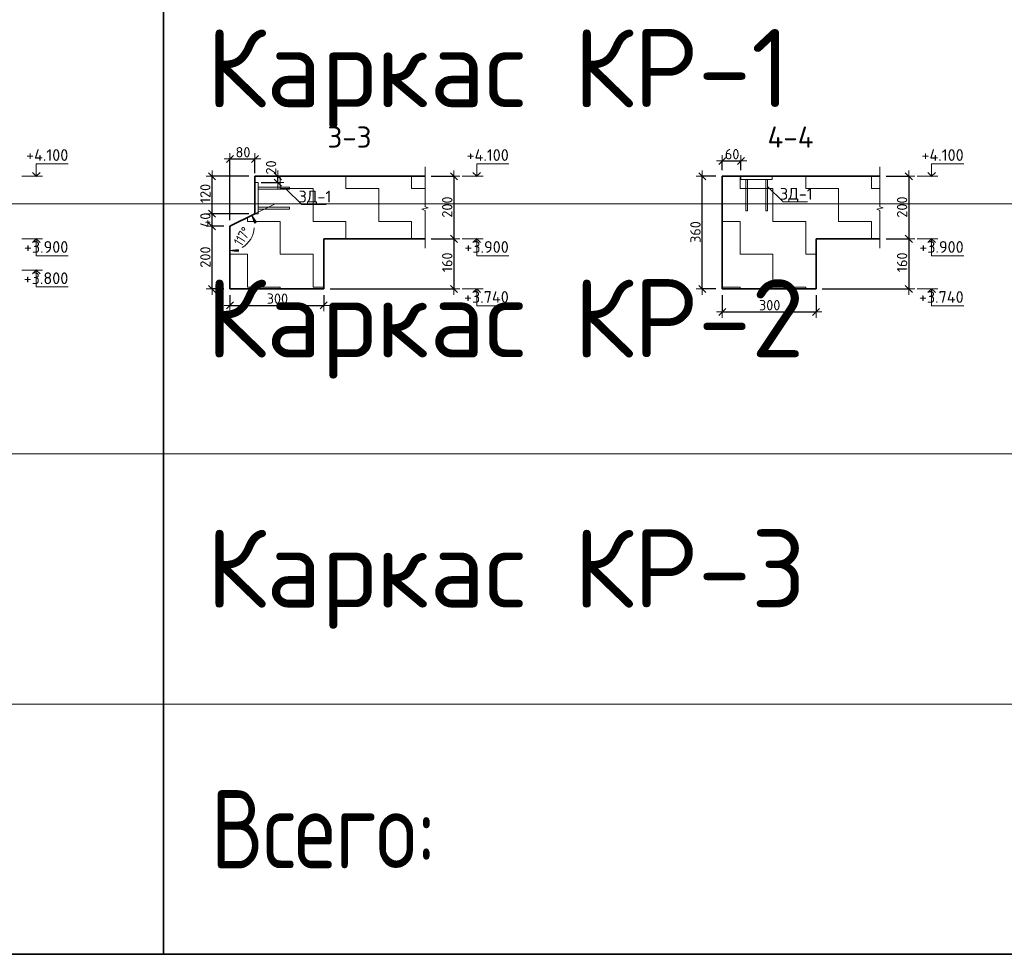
# Model space of a CAD drawing. Header units: metres. Extents: x -38 to 86, y -15 to 21.
# Tile 100 of 103: x 73.93 to 77.07, y 10.57 to 13.56. Entities that reach past the tile are written whole.
import ezdxf

# ---------------------------------------------------------------- set-up
doc = ezdxf.new("R2010")
doc.units = ezdxf.units.M
doc.header["$PDMODE"] = 65
for name, color, linetype, lineweight in [('XR$4$Перекрытие_ Сборный элемент', 7, 'Continuous', 35), ('XR$4$Размерная линия_ общее', 7, 'Continuous', 13), ('XR$4$Текст_ общее_1', 7, 'Continuous', 13)]:
    doc.layers.add(name, color=color, linetype=linetype, lineweight=lineweight)
doc.styles.add('ISOCPEUR', font='txt')
doc.dimstyles.new('DIMSTYLE_11', dxfattribs={"dimtxt": 0.033, "dimasz": 0.0375, "dimexe": 0, "dimexo": 0, "dimgap": 0.0165, "dimtad": 2, "dimdec": 0, "dimlfac": 1000, "dimrnd": 1, "dimzin": 12, "dimdsep": 46, "dimtxsty": 'ISOCPEUR', "dimblk1": 'ALL_ML_STRICH', "dimblk2": 'ALL_ML_STRICH', "dimsah": 1, "dimcen": 0, "dimclrd": 7, "dimclre": 256, "dimclrt": 7, "dimadec": 0, "dimazin": 0, "dimtfac": 1, "dimtdec": 0, "dimtix": 1, "dimtmove": 2, "dimatfit": 3, "dimfxl": 0, "dimtvp": 1.2, "dimtzin": 0, "dimlwd": 0, "dimlwe": -3, "dimarcsym": 0})
doc.dimstyles.new('DIMSTYLE_28', dxfattribs={"dimtxt": 0.033, "dimasz": 0.0375, "dimexe": 0, "dimexo": 0, "dimgap": 0.0165, "dimtad": 2, "dimdec": 0, "dimlfac": 1000, "dimrnd": 5, "dimzin": 12, "dimdsep": 46, "dimtxsty": 'ISOCPEUR', "dimblk1": 'ALL_ML_STRICH', "dimblk2": 'ALL_ML_STRICH', "dimsah": 1, "dimcen": 0, "dimclrd": 7, "dimclre": 256, "dimclrt": 7, "dimadec": 0, "dimazin": 0, "dimtfac": 1, "dimtdec": 0, "dimtix": 1, "dimtmove": 2, "dimatfit": 3, "dimfxl": 0, "dimtzin": 0, "dimlwd": 0, "dimlwe": -3, "dimarcsym": 0})
doc.dimstyles.new('DIMSTYLE_29', dxfattribs={"dimtxt": 0.033, "dimasz": 0.0375, "dimexe": 0, "dimexo": 0, "dimgap": 0.0165, "dimtad": 2, "dimdec": 0, "dimlfac": 1000, "dimrnd": 5, "dimzin": 12, "dimdsep": 46, "dimtxsty": 'ISOCPEUR', "dimblk1": 'ALL_ML_STRICH', "dimblk2": 'ALL_ML_STRICH', "dimsah": 1, "dimcen": 0, "dimclrd": 7, "dimclre": 256, "dimclrt": 7, "dimadec": 0, "dimazin": 0, "dimtfac": 1, "dimtdec": 0, "dimtix": 1, "dimtmove": 2, "dimatfit": 3, "dimfxl": 0, "dimtvp": 1.2, "dimtzin": 0, "dimlwd": 0, "dimlwe": -3, "dimarcsym": 0})
doc.dimstyles.new('DIMSTYLE_30', dxfattribs={"dimtxt": 0.033, "dimasz": 0.0375, "dimexe": 0, "dimexo": 0, "dimgap": 0.0165, "dimtad": 2, "dimdec": 0, "dimlfac": 1000, "dimrnd": 5, "dimzin": 12, "dimdsep": 46, "dimtxsty": 'ISOCPEUR', "dimblk1": 'ALL_ML_STRICH', "dimblk2": 'ALL_ML_STRICH', "dimsah": 1, "dimcen": 0, "dimclrd": 7, "dimclre": 256, "dimclrt": 7, "dimadec": 0, "dimazin": 0, "dimtfac": 1, "dimtdec": 0, "dimtix": 1, "dimtmove": 2, "dimatfit": 3, "dimfxl": 0, "dimtzin": 0, "dimlwd": 0, "dimlwe": -3, "dimarcsym": 0})
doc.dimstyles.new('DIMSTYLE_8', dxfattribs={"dimtxt": 0.033, "dimasz": 0.0375, "dimexe": 0, "dimexo": 0, "dimgap": 0.0165, "dimtad": 2, "dimdec": 0, "dimlfac": 1000, "dimrnd": 1, "dimzin": 12, "dimdsep": 46, "dimtxsty": 'ISOCPEUR', "dimblk1": 'ALL_ML_STRICH', "dimblk2": 'ALL_ML_STRICH', "dimsah": 1, "dimcen": 0, "dimclrd": 7, "dimclre": 256, "dimclrt": 7, "dimadec": 0, "dimazin": 0, "dimtfac": 1, "dimtdec": 0, "dimtix": 1, "dimtmove": 2, "dimatfit": 3, "dimfxl": 0, "dimtzin": 0, "dimlwd": 0, "dimlwe": -3, "dimarcsym": 0})
pattern_1 = [(0, (0.21, 0.21), (0.105, 0.105), [0.105, -0.105]), (90, (0.21, 0.21), (-0.105, 0.105), [0.105, -0.105])]

# ---------------------------------------------------------------- blocks, each defined once
blk = doc.blocks.new('СЛОЖНЫЙ_ОБЪЕКТ_3')
at = {"color": 7, "linetype": 'Continuous', "lineweight": 13, "transparency": 33554687}
blk.add_line((74.0002, 13.0595), (73.9336, 13.0595), dxfattribs=at)
blk.add_lwpolyline([(73.9802, 13.0595), (73.9802, 13.0995), (74.0826, 13.0995)], dxfattribs=at)
at = {"color": 7, "linetype": 'Continuous', "lineweight": 35, "transparency": 33554687}
blk.add_lwpolyline([(73.9681, 13.0716), (73.9802, 13.0595), (73.9923, 13.0716)], dxfattribs=at)
blk = doc.blocks.new('СЛОЖНЫЙ_ОБЪЕКТ_4')
at = {"color": 7, "linetype": 'Continuous', "lineweight": 13, "transparency": 33554687}
blk.add_line((74.0002, 12.8595), (73.9336, 12.8595), dxfattribs=at)
at = {"color": 7, "linetype": 'Continuous', "lineweight": 35, "transparency": 33554687}
blk.add_lwpolyline([(73.9681, 12.8474), (73.9802, 12.8595), (73.9923, 12.8474)], dxfattribs=at)
at = {"color": 7, "linetype": 'Continuous', "lineweight": 13, "transparency": 33554687}
blk.add_lwpolyline([(73.9802, 12.8595), (73.9802, 12.8055), (74.0826, 12.8055)], dxfattribs=at)
blk = doc.blocks.new('СЛОЖНЫЙ_ОБЪЕКТ_5')
at = {"color": 7, "linetype": 'Continuous', "lineweight": 13, "transparency": 33554687}
blk.add_line((74.0002, 12.7595), (73.9336, 12.7595), dxfattribs=at)
at = {"color": 7, "linetype": 'Continuous', "lineweight": 35, "transparency": 33554687}
blk.add_lwpolyline([(73.9681, 12.7474), (73.9802, 12.7595), (73.9923, 12.7474)], dxfattribs=at)
at = {"color": 7, "linetype": 'Continuous', "lineweight": 13, "transparency": 33554687}
blk.add_lwpolyline([(73.9802, 12.7595), (73.9802, 12.7055), (74.0826, 12.7055)], dxfattribs=at)
blk = doc.blocks.new('ЭЛЕМЕНТ_УЗОРА_4')
at = {"color": 7, "linetype": 'Continuous', "lineweight": 13, "transparency": 33554687}
blk.add_line((75.223, 12.8295), (75.223, 12.8295), dxfattribs=at)
blk.add_lwpolyline([(75.223, 13.0895), (75.223, 12.9623), (75.233, 12.9587), (75.213, 12.9538), (75.223, 12.9496), (75.223, 12.8295)], dxfattribs=at)
blk = doc.blocks.new('ЭЛЕМЕНТ_УЗОРА_5')
at = {"color": 7, "linetype": 'Continuous', "lineweight": 13, "transparency": 33554687}
blk.add_line((76.6772, 12.8295), (76.6772, 12.8295), dxfattribs=at)
blk.add_lwpolyline([(76.6772, 13.0895), (76.6772, 12.9623), (76.6872, 12.9587), (76.6672, 12.9538), (76.6772, 12.9496), (76.6772, 12.8295)], dxfattribs=at)
blk = doc.blocks.new('СЛОЖНЫЙ_ОБЪЕКТ_6')
at = {"color": 7, "linetype": 'Continuous', "lineweight": 13, "transparency": 33554687}
blk.add_line((75.4084, 13.0595), (75.3417, 13.0595), dxfattribs=at)
blk.add_lwpolyline([(75.3884, 13.0595), (75.3884, 13.0995), (75.4907, 13.0995)], dxfattribs=at)
at = {"color": 7, "linetype": 'Continuous', "lineweight": 35, "transparency": 33554687}
blk.add_lwpolyline([(75.3763, 13.0716), (75.3884, 13.0595), (75.4005, 13.0716)], dxfattribs=at)
blk = doc.blocks.new('СЛОЖНЫЙ_ОБЪЕКТ_7')
at = {"color": 7, "linetype": 'Continuous', "lineweight": 13, "transparency": 33554687}
blk.add_line((75.4084, 12.8595), (75.3417, 12.8595), dxfattribs=at)
at = {"color": 7, "linetype": 'Continuous', "lineweight": 35, "transparency": 33554687}
blk.add_lwpolyline([(75.3763, 12.8474), (75.3884, 12.8595), (75.4005, 12.8474)], dxfattribs=at)
at = {"color": 7, "linetype": 'Continuous', "lineweight": 13, "transparency": 33554687}
blk.add_lwpolyline([(75.3884, 12.8595), (75.3884, 12.8055), (75.4907, 12.8055)], dxfattribs=at)
blk = doc.blocks.new('ALL_ML_STRICH')
at = {"color": 0, "linetype": 'ByBlock', "lineweight": -2}
for p, q in [((-1, 0), (0.5, 0)), ((-0.3, -0.3), (0.3, 0.3)), ((0, -0.5), (0, 0.5))]:
    blk.add_line(p, q, dxfattribs=at)
blk = doc.blocks.new('*D103')
at = {"layer": 'DEFPOINTS', "color": 7, "linetype": 'Continuous', "lineweight": 13, "transparency": 33554687}
for p in [(75.223, 13.0595), (75.3154, 13.0595), (75.223, 12.8595)]:
    blk.add_point(p, dxfattribs=at)
at = {"layer": 'XR$4$Размерная линия_ общее', "color": 253, "linetype": 'Continuous', "lineweight": -2, "true_color": 0xa0a0a0, "transparency": 33554687}
for p, q in [((75.243, 13.0595), (75.3154, 13.0595)), ((75.243, 12.8595), (75.3154, 12.8595))]:
    blk.add_line(p, q, dxfattribs=at)
at = {"layer": 'XR$4$Размерная линия_ общее', "color": 7, "linetype": 'Continuous', "lineweight": -2, "transparency": 33554687}
blk.add_line((75.3154, 13.0595), (75.3154, 12.8595), dxfattribs=at)
at = {"layer": 'XR$4$Размерная линия_ общее', "color": 7, "linetype": 'Continuous', "lineweight": 13, "transparency": 33554687, "xscale": 0.0375, "yscale": 0.0375, "zscale": 0.0375}
for p, rotation in [((75.3154, 13.0595), 90), ((75.3154, 12.8595), 270)]:
    blk.add_blockref('ALL_ML_STRICH', p, dxfattribs=dict(at, rotation=rotation))
at = {"layer": 'XR$4$Размерная линия_ общее', "color": 7, "linetype": 'Continuous', "lineweight": 13, "transparency": 33554687, "insert": (75.2939, 12.9611), "char_height": 0.033, "width": 0.099, "attachment_point": 5, "rotation": 90, "style": 'ISOCPEUR'}
blk.add_mtext('\\A1;{200}', dxfattribs=at)
blk = doc.blocks.new('*D104')
at = {"layer": 'DEFPOINTS', "color": 7, "linetype": 'Continuous', "lineweight": 13, "transparency": 33554687}
for p in [(75.223, 12.8595), (75.3154, 12.8595), (74.8994, 12.6995)]:
    blk.add_point(p, dxfattribs=at)
at = {"layer": 'XR$4$Размерная линия_ общее', "color": 253, "linetype": 'Continuous', "lineweight": -2, "true_color": 0xa0a0a0, "transparency": 33554687}
for p, q in [((75.243, 12.8595), (75.3154, 12.8595)), ((74.9194, 12.6995), (75.3154, 12.6995))]:
    blk.add_line(p, q, dxfattribs=at)
at = {"layer": 'XR$4$Размерная линия_ общее', "color": 7, "linetype": 'Continuous', "lineweight": -2, "transparency": 33554687}
blk.add_line((75.3154, 12.8595), (75.3154, 12.6995), dxfattribs=at)
at = {"layer": 'XR$4$Размерная линия_ общее', "color": 7, "linetype": 'Continuous', "lineweight": 13, "transparency": 33554687, "xscale": 0.0375, "yscale": 0.0375, "zscale": 0.0375}
for p, rotation in [((75.3154, 12.8595), 90), ((75.3154, 12.6995), 270)]:
    blk.add_blockref('ALL_ML_STRICH', p, dxfattribs=dict(at, rotation=rotation))
at = {"layer": 'XR$4$Размерная линия_ общее', "color": 7, "linetype": 'Continuous', "lineweight": 13, "transparency": 33554687, "insert": (75.2939, 12.7844), "char_height": 0.033, "width": 0.099, "attachment_point": 5, "rotation": 90, "style": 'ISOCPEUR'}
blk.add_mtext('\\A1;{160}', dxfattribs=at)
blk = doc.blocks.new('СЛОЖНЫЙ_ОБЪЕКТ_8')
at = {"color": 7, "linetype": 'Continuous', "lineweight": 13, "transparency": 33554687}
blk.add_line((75.4084, 12.6995), (75.3417, 12.6995), dxfattribs=at)
at = {"color": 7, "linetype": 'Continuous', "lineweight": 35, "transparency": 33554687}
blk.add_lwpolyline([(75.3763, 12.6874), (75.3884, 12.6995), (75.4005, 12.6874)], dxfattribs=at)
at = {"color": 7, "linetype": 'Continuous', "lineweight": 13, "transparency": 33554687}
blk.add_lwpolyline([(75.3884, 12.6995), (75.3884, 12.6455), (75.4907, 12.6455)], dxfattribs=at)
blk = doc.blocks.new('СЛОЖНЫЙ_ОБЪЕКТ_9')
at = {"color": 7, "linetype": 'Continuous', "lineweight": 13, "transparency": 33554687}
blk.add_line((76.8625, 13.0595), (76.7959, 13.0595), dxfattribs=at)
blk.add_lwpolyline([(76.8425, 13.0595), (76.8425, 13.0995), (76.9449, 13.0995)], dxfattribs=at)
at = {"color": 7, "linetype": 'Continuous', "lineweight": 35, "transparency": 33554687}
blk.add_lwpolyline([(76.8304, 13.0716), (76.8425, 13.0595), (76.8546, 13.0716)], dxfattribs=at)
blk = doc.blocks.new('СЛОЖНЫЙ_ОБЪЕКТ_10')
at = {"color": 7, "linetype": 'Continuous', "lineweight": 13, "transparency": 33554687}
blk.add_line((76.8625, 12.8595), (76.7959, 12.8595), dxfattribs=at)
at = {"color": 7, "linetype": 'Continuous', "lineweight": 35, "transparency": 33554687}
blk.add_lwpolyline([(76.8304, 12.8474), (76.8425, 12.8595), (76.8546, 12.8474)], dxfattribs=at)
at = {"color": 7, "linetype": 'Continuous', "lineweight": 13, "transparency": 33554687}
blk.add_lwpolyline([(76.8425, 12.8595), (76.8425, 12.8055), (76.9449, 12.8055)], dxfattribs=at)
blk = doc.blocks.new('СЛОЖНЫЙ_ОБЪЕКТ_11')
at = {"color": 7, "linetype": 'Continuous', "lineweight": 13, "transparency": 33554687}
blk.add_line((76.8625, 12.6995), (76.7959, 12.6995), dxfattribs=at)
at = {"color": 7, "linetype": 'Continuous', "lineweight": 35, "transparency": 33554687}
blk.add_lwpolyline([(76.8304, 12.6874), (76.8425, 12.6995), (76.8546, 12.6874)], dxfattribs=at)
at = {"color": 7, "linetype": 'Continuous', "lineweight": 13, "transparency": 33554687}
blk.add_lwpolyline([(76.8425, 12.6995), (76.8425, 12.6455), (76.9449, 12.6455)], dxfattribs=at)
blk = doc.blocks.new('*D109')
at = {"layer": 'DEFPOINTS', "color": 7, "linetype": 'Continuous', "lineweight": 13, "transparency": 33554687}
for p in [(76.6772, 13.0595), (76.7696, 13.0595), (76.6772, 12.8595)]:
    blk.add_point(p, dxfattribs=at)
at = {"layer": 'XR$4$Размерная линия_ общее', "color": 253, "linetype": 'Continuous', "lineweight": -2, "true_color": 0xa0a0a0, "transparency": 33554687}
for p, q in [((76.6972, 13.0595), (76.7696, 13.0595)), ((76.6972, 12.8595), (76.7696, 12.8595))]:
    blk.add_line(p, q, dxfattribs=at)
at = {"layer": 'XR$4$Размерная линия_ общее', "color": 7, "linetype": 'Continuous', "lineweight": -2, "transparency": 33554687}
blk.add_line((76.7696, 13.0595), (76.7696, 12.8595), dxfattribs=at)
at = {"layer": 'XR$4$Размерная линия_ общее', "color": 7, "linetype": 'Continuous', "lineweight": 13, "transparency": 33554687, "xscale": 0.0375, "yscale": 0.0375, "zscale": 0.0375}
for p, rotation in [((76.7696, 13.0595), 90), ((76.7696, 12.8595), 270)]:
    blk.add_blockref('ALL_ML_STRICH', p, dxfattribs=dict(at, rotation=rotation))
at = {"layer": 'XR$4$Размерная линия_ общее', "color": 7, "linetype": 'Continuous', "lineweight": 13, "transparency": 33554687, "insert": (76.7481, 12.9611), "char_height": 0.033, "width": 0.099, "attachment_point": 5, "rotation": 90, "style": 'ISOCPEUR'}
blk.add_mtext('\\A1;{200}', dxfattribs=at)
blk = doc.blocks.new('*D110')
at = {"layer": 'DEFPOINTS', "color": 7, "linetype": 'Continuous', "lineweight": 13, "transparency": 33554687}
for p in [(76.6772, 12.8595), (76.7696, 12.8595), (76.473, 12.6995)]:
    blk.add_point(p, dxfattribs=at)
at = {"layer": 'XR$4$Размерная линия_ общее', "color": 253, "linetype": 'Continuous', "lineweight": -2, "true_color": 0xa0a0a0, "transparency": 33554687}
for p, q in [((76.6972, 12.8595), (76.7696, 12.8595)), ((76.493, 12.6995), (76.7696, 12.6995))]:
    blk.add_line(p, q, dxfattribs=at)
at = {"layer": 'XR$4$Размерная линия_ общее', "color": 7, "linetype": 'Continuous', "lineweight": -2, "transparency": 33554687}
blk.add_line((76.7696, 12.8595), (76.7696, 12.6995), dxfattribs=at)
at = {"layer": 'XR$4$Размерная линия_ общее', "color": 7, "linetype": 'Continuous', "lineweight": 13, "transparency": 33554687, "xscale": 0.0375, "yscale": 0.0375, "zscale": 0.0375}
for p, rotation in [((76.7696, 12.8595), 90), ((76.7696, 12.6995), 270)]:
    blk.add_blockref('ALL_ML_STRICH', p, dxfattribs=dict(at, rotation=rotation))
at = {"layer": 'XR$4$Размерная линия_ общее', "color": 7, "linetype": 'Continuous', "lineweight": 13, "transparency": 33554687, "insert": (76.7481, 12.7844), "char_height": 0.033, "width": 0.099, "attachment_point": 5, "rotation": 90, "style": 'ISOCPEUR'}
blk.add_mtext('\\A1;{160}', dxfattribs=at)
blk = doc.blocks.new('*D111')
at = {"layer": 'DEFPOINTS', "color": 7, "linetype": 'Continuous', "lineweight": 13, "transparency": 33554687}
for p in [(76.173, 13.0595), (76.109, 12.6995), (76.173, 12.6995)]:
    blk.add_point(p, dxfattribs=at)
at = {"layer": 'XR$4$Размерная линия_ общее', "color": 253, "linetype": 'Continuous', "lineweight": -2, "true_color": 0xa0a0a0, "transparency": 33554687}
for p, q in [((76.153, 13.0595), (76.109, 13.0595)), ((76.153, 12.6995), (76.109, 12.6995))]:
    blk.add_line(p, q, dxfattribs=at)
at = {"layer": 'XR$4$Размерная линия_ общее', "color": 7, "linetype": 'Continuous', "lineweight": -2, "transparency": 33554687}
blk.add_line((76.109, 12.6995), (76.109, 13.0595), dxfattribs=at)
at = {"layer": 'XR$4$Размерная линия_ общее', "color": 7, "linetype": 'Continuous', "lineweight": 13, "transparency": 33554687, "xscale": 0.0375, "yscale": 0.0375, "zscale": 0.0375}
for p, rotation in [((76.109, 13.0595), 90), ((76.109, 12.6995), 270)]:
    blk.add_blockref('ALL_ML_STRICH', p, dxfattribs=dict(at, rotation=rotation))
at = {"layer": 'XR$4$Размерная линия_ общее', "color": 7, "linetype": 'Continuous', "lineweight": 13, "transparency": 33554687, "insert": (76.0875, 12.8811), "char_height": 0.033, "width": 0.099, "attachment_point": 5, "rotation": 90, "style": 'ISOCPEUR'}
blk.add_mtext('\\A1;{360}', dxfattribs=at)
blk = doc.blocks.new('*D112')
at = {"layer": 'DEFPOINTS', "color": 7, "linetype": 'Continuous', "lineweight": 13, "transparency": 33554687}
for p in [(76.173, 12.6995), (76.473, 12.6995), (76.173, 12.6258)]:
    blk.add_point(p, dxfattribs=at)
at = {"layer": 'XR$4$Размерная линия_ общее', "color": 253, "linetype": 'Continuous', "lineweight": -2, "true_color": 0xa0a0a0, "transparency": 33554687}
for p, q in [((76.173, 12.6795), (76.173, 12.6258)), ((76.473, 12.6795), (76.473, 12.6258))]:
    blk.add_line(p, q, dxfattribs=at)
at = {"layer": 'XR$4$Размерная линия_ общее', "color": 7, "linetype": 'Continuous', "lineweight": -2, "transparency": 33554687}
blk.add_line((76.173, 12.6258), (76.473, 12.6258), dxfattribs=at)
at = {"layer": 'XR$4$Размерная линия_ общее', "color": 7, "linetype": 'Continuous', "lineweight": 13, "transparency": 33554687, "xscale": 0.0375, "yscale": 0.0375, "zscale": 0.0375, "rotation": 180}
blk.add_blockref('ALL_ML_STRICH', (76.173, 12.6258), dxfattribs=at)
at = {"layer": 'XR$4$Размерная линия_ общее', "color": 7, "linetype": 'Continuous', "lineweight": 13, "transparency": 33554687, "xscale": 0.0375, "yscale": 0.0375, "zscale": 0.0375}
blk.add_blockref('ALL_ML_STRICH', (76.473, 12.6258), dxfattribs=at)
at = {"layer": 'XR$4$Размерная линия_ общее', "color": 7, "linetype": 'Continuous', "lineweight": 13, "transparency": 33554687, "insert": (76.3247, 12.6473), "char_height": 0.033, "width": 0.099, "attachment_point": 5, "style": 'ISOCPEUR'}
blk.add_mtext('\\A1;{300}', dxfattribs=at)
blk = doc.blocks.new('*D113')
at = {"layer": 'DEFPOINTS', "color": 7, "linetype": 'Continuous', "lineweight": 13, "transparency": 33554687}
for p in [(74.5994, 12.6995), (74.8994, 12.6995), (74.5994, 12.6467)]:
    blk.add_point(p, dxfattribs=at)
at = {"layer": 'XR$4$Размерная линия_ общее', "color": 253, "linetype": 'Continuous', "lineweight": -2, "true_color": 0xa0a0a0, "transparency": 33554687}
for p, q in [((74.5994, 12.6795), (74.5994, 12.6467)), ((74.8994, 12.6795), (74.8994, 12.6467))]:
    blk.add_line(p, q, dxfattribs=at)
at = {"layer": 'XR$4$Размерная линия_ общее', "color": 7, "linetype": 'Continuous', "lineweight": -2, "transparency": 33554687}
blk.add_line((74.5994, 12.6467), (74.8994, 12.6467), dxfattribs=at)
at = {"layer": 'XR$4$Размерная линия_ общее', "color": 7, "linetype": 'Continuous', "lineweight": 13, "transparency": 33554687, "xscale": 0.0375, "yscale": 0.0375, "zscale": 0.0375, "rotation": 180}
blk.add_blockref('ALL_ML_STRICH', (74.5994, 12.6467), dxfattribs=at)
at = {"layer": 'XR$4$Размерная линия_ общее', "color": 7, "linetype": 'Continuous', "lineweight": 13, "transparency": 33554687, "xscale": 0.0375, "yscale": 0.0375, "zscale": 0.0375}
blk.add_blockref('ALL_ML_STRICH', (74.8994, 12.6467), dxfattribs=at)
at = {"layer": 'XR$4$Размерная линия_ общее', "color": 7, "linetype": 'Continuous', "lineweight": 13, "transparency": 33554687, "insert": (74.751, 12.6682), "char_height": 0.033, "width": 0.099, "attachment_point": 5, "style": 'ISOCPEUR'}
blk.add_mtext('\\A1;{300}', dxfattribs=at)
blk = doc.blocks.new('*D224')
at = {"layer": 'DEFPOINTS', "color": 7, "linetype": 'Continuous', "lineweight": 13, "transparency": 33554687}
for p in [(74.5994, 12.8995), (74.5422, 12.6995), (74.5994, 12.6995)]:
    blk.add_point(p, dxfattribs=at)
at = {"layer": 'XR$4$Размерная линия_ общее', "color": 253, "linetype": 'Continuous', "lineweight": -2, "true_color": 0xa0a0a0, "transparency": 33554687}
for p, q in [((74.5794, 12.8995), (74.5422, 12.8995)), ((74.5794, 12.6995), (74.5422, 12.6995))]:
    blk.add_line(p, q, dxfattribs=at)
at = {"layer": 'XR$4$Размерная линия_ общее', "color": 7, "linetype": 'Continuous', "lineweight": -2, "transparency": 33554687}
blk.add_line((74.5422, 12.6995), (74.5422, 12.8995), dxfattribs=at)
at = {"layer": 'XR$4$Размерная линия_ общее', "color": 7, "linetype": 'Continuous', "lineweight": 13, "transparency": 33554687, "xscale": 0.0375, "yscale": 0.0375, "zscale": 0.0375}
for p, rotation in [((74.5422, 12.8995), 90), ((74.5422, 12.6995), 270)]:
    blk.add_blockref('ALL_ML_STRICH', p, dxfattribs=dict(at, rotation=rotation))
at = {"layer": 'XR$4$Размерная линия_ общее', "color": 7, "linetype": 'Continuous', "lineweight": 13, "transparency": 33554687, "insert": (74.5207, 12.8011), "char_height": 0.033, "width": 0.099, "attachment_point": 5, "rotation": 90, "style": 'ISOCPEUR'}
blk.add_mtext('\\A1;{200}', dxfattribs=at)
blk = doc.blocks.new('*D225')
at = {"layer": 'DEFPOINTS', "color": 7, "linetype": 'Continuous', "lineweight": 13, "transparency": 33554687}
for p in [(74.6794, 12.9395), (74.5422, 12.8995), (74.5994, 12.8995)]:
    blk.add_point(p, dxfattribs=at)
at = {"layer": 'XR$4$Размерная линия_ общее', "color": 253, "linetype": 'Continuous', "lineweight": -2, "true_color": 0xa0a0a0, "transparency": 33554687}
for p, q in [((74.6594, 12.9395), (74.5422, 12.9395)), ((74.5794, 12.8995), (74.5422, 12.8995))]:
    blk.add_line(p, q, dxfattribs=at)
at = {"layer": 'XR$4$Размерная линия_ общее', "color": 7, "linetype": 'Continuous', "lineweight": -2, "transparency": 33554687}
blk.add_line((74.5422, 12.8995), (74.5422, 12.9395), dxfattribs=at)
at = {"layer": 'XR$4$Размерная линия_ общее', "color": 7, "linetype": 'Continuous', "lineweight": 13, "transparency": 33554687, "xscale": 0.0375, "yscale": 0.0375, "zscale": 0.0375}
for p, rotation in [((74.5422, 12.9395), 90), ((74.5422, 12.8995), 270)]:
    blk.add_blockref('ALL_ML_STRICH', p, dxfattribs=dict(at, rotation=rotation))
at = {"layer": 'XR$4$Размерная линия_ общее', "color": 7, "linetype": 'Continuous', "lineweight": 13, "transparency": 33554687, "insert": (74.5207, 12.9195), "char_height": 0.033, "width": 0.066, "attachment_point": 5, "rotation": 90, "style": 'ISOCPEUR'}
blk.add_mtext('\\A1;{40}', dxfattribs=at)
blk = doc.blocks.new('*D226')
at = {"layer": 'DEFPOINTS', "color": 7, "linetype": 'Continuous', "lineweight": 13, "transparency": 33554687}
for p in [(74.6794, 13.0595), (74.5422, 12.9395), (74.6794, 12.9395)]:
    blk.add_point(p, dxfattribs=at)
at = {"layer": 'XR$4$Размерная линия_ общее', "color": 253, "linetype": 'Continuous', "lineweight": -2, "true_color": 0xa0a0a0, "transparency": 33554687}
for p, q in [((74.6594, 13.0595), (74.5422, 13.0595)), ((74.6594, 12.9395), (74.5422, 12.9395))]:
    blk.add_line(p, q, dxfattribs=at)
at = {"layer": 'XR$4$Размерная линия_ общее', "color": 7, "linetype": 'Continuous', "lineweight": -2, "transparency": 33554687}
blk.add_line((74.5422, 12.9395), (74.5422, 13.0595), dxfattribs=at)
at = {"layer": 'XR$4$Размерная линия_ общее', "color": 7, "linetype": 'Continuous', "lineweight": 13, "transparency": 33554687, "xscale": 0.0375, "yscale": 0.0375, "zscale": 0.0375}
for p, rotation in [((74.5422, 13.0595), 90), ((74.5422, 12.9395), 270)]:
    blk.add_blockref('ALL_ML_STRICH', p, dxfattribs=dict(at, rotation=rotation))
at = {"layer": 'XR$4$Размерная линия_ общее', "color": 7, "linetype": 'Continuous', "lineweight": 13, "transparency": 33554687, "insert": (74.5207, 13.0044), "char_height": 0.033, "width": 0.099, "attachment_point": 5, "rotation": 90, "style": 'ISOCPEUR'}
blk.add_mtext('\\A1;{120}', dxfattribs=at)
blk = doc.blocks.new('СЛОЖНЫЙ_ОБЪЕКТ_38')
at = {"layer": 'XR$4$Перекрытие_ Сборный элемент', "color": 7, "linetype": 'Continuous', "lineweight": 13, "transparency": 33554687}
for points in [[(74.6894, 12.9395), (74.6894, 13.0395), (74.6794, 13.0395), (74.6794, 12.9395), (74.6894, 12.9395)], [(74.6894, 13.0245), (74.6894, 13.0185), (74.7894, 13.0185), (74.7894, 13.0245), (74.6894, 13.0245)], [(74.6894, 12.9545), (74.6894, 12.9605), (74.7894, 12.9605), (74.7894, 12.9545), (74.6894, 12.9545)]]:
    blk.add_lwpolyline(points, close=True, dxfattribs=at)
blk = doc.blocks.new('СЛОЖНЫЙ_ОБЪЕКТ_39')
at = {"layer": 'XR$4$Перекрытие_ Сборный элемент', "color": 7, "linetype": 'Continuous', "lineweight": 13, "transparency": 33554687}
for points in [[(76.333, 13.0495), (76.233, 13.0495), (76.233, 13.0595), (76.333, 13.0595), (76.333, 13.0495)], [(76.248, 13.0495), (76.254, 13.0495), (76.254, 12.9495), (76.248, 12.9495), (76.248, 13.0495)], [(76.318, 13.0495), (76.312, 13.0495), (76.312, 12.9495), (76.318, 12.9495), (76.318, 13.0495)]]:
    blk.add_lwpolyline(points, close=True, dxfattribs=at)
blk = doc.blocks.new('*D229')
at = {"layer": 'DEFPOINTS', "color": 7, "linetype": 'Continuous', "lineweight": 13, "transparency": 33554687}
for p in [(76.173, 13.1087), (76.173, 13.0595), (76.233, 13.0595)]:
    blk.add_point(p, dxfattribs=at)
at = {"layer": 'XR$4$Размерная линия_ общее', "color": 253, "linetype": 'Continuous', "lineweight": -2, "true_color": 0xa0a0a0, "transparency": 33554687}
for p, q in [((76.173, 13.0795), (76.173, 13.1087)), ((76.233, 13.0795), (76.233, 13.1087))]:
    blk.add_line(p, q, dxfattribs=at)
at = {"layer": 'XR$4$Размерная линия_ общее', "color": 7, "linetype": 'Continuous', "lineweight": -2, "transparency": 33554687}
blk.add_line((76.173, 13.1087), (76.233, 13.1087), dxfattribs=at)
at = {"layer": 'XR$4$Размерная линия_ общее', "color": 7, "linetype": 'Continuous', "lineweight": 13, "transparency": 33554687, "xscale": 0.0375, "yscale": 0.0375, "zscale": 0.0375, "rotation": 180}
blk.add_blockref('ALL_ML_STRICH', (76.173, 13.1087), dxfattribs=at)
at = {"layer": 'XR$4$Размерная линия_ общее', "color": 7, "linetype": 'Continuous', "lineweight": 13, "transparency": 33554687, "xscale": 0.0375, "yscale": 0.0375, "zscale": 0.0375}
blk.add_blockref('ALL_ML_STRICH', (76.233, 13.1087), dxfattribs=at)
at = {"layer": 'XR$4$Размерная линия_ общее', "color": 7, "linetype": 'Continuous', "lineweight": 13, "transparency": 33554687, "insert": (76.2047, 13.1302), "char_height": 0.033, "width": 0.066, "attachment_point": 5, "style": 'ISOCPEUR'}
blk.add_mtext('\\A1;{60}', dxfattribs=at)
blk = doc.blocks.new('*D230')
at = {"layer": 'DEFPOINTS', "color": 7, "linetype": 'Continuous', "lineweight": 13, "transparency": 33554687}
for p in [(74.5994, 13.1148), (74.6794, 13.0495), (74.5994, 12.8995)]:
    blk.add_point(p, dxfattribs=at)
at = {"layer": 'XR$4$Размерная линия_ общее', "color": 253, "linetype": 'Continuous', "lineweight": -2, "true_color": 0xa0a0a0, "transparency": 33554687}
for p, q in [((74.5994, 12.9195), (74.5994, 13.1148)), ((74.6794, 13.0695), (74.6794, 13.1148))]:
    blk.add_line(p, q, dxfattribs=at)
at = {"layer": 'XR$4$Размерная линия_ общее', "color": 7, "linetype": 'Continuous', "lineweight": -2, "transparency": 33554687}
blk.add_line((74.5994, 13.1148), (74.6794, 13.1148), dxfattribs=at)
at = {"layer": 'XR$4$Размерная линия_ общее', "color": 7, "linetype": 'Continuous', "lineweight": 13, "transparency": 33554687, "xscale": 0.0375, "yscale": 0.0375, "zscale": 0.0375, "rotation": 180}
blk.add_blockref('ALL_ML_STRICH', (74.5994, 13.1148), dxfattribs=at)
at = {"layer": 'XR$4$Размерная линия_ общее', "color": 7, "linetype": 'Continuous', "lineweight": 13, "transparency": 33554687, "xscale": 0.0375, "yscale": 0.0375, "zscale": 0.0375}
blk.add_blockref('ALL_ML_STRICH', (74.6794, 13.1148), dxfattribs=at)
at = {"layer": 'XR$4$Размерная линия_ общее', "color": 7, "linetype": 'Continuous', "lineweight": 13, "transparency": 33554687, "insert": (74.641, 13.1363), "char_height": 0.033, "width": 0.066, "attachment_point": 5, "style": 'ISOCPEUR'}
blk.add_mtext('\\A1;{80}', dxfattribs=at)
blk = doc.blocks.new('COMPLEX_ANGLEDIM_0')
at = {"color": 7, "linetype": 'Continuous', "lineweight": 13, "transparency": 33554687}
for p, q in [((74.6689, 12.9343), (74.6857, 12.9427)), ((74.6689, 12.9343), (74.6522, 12.9259)), ((74.6689, 12.9343), (74.684, 12.9125)), ((74.6773, 12.9091), (74.6689, 12.9343)), ((74.6689, 12.9343), (74.6815, 12.9091)), ((74.6689, 12.9343), (74.6689, 12.9343)), ((74.684, 12.9125), (74.6773, 12.9091)), ((74.5994, 12.8217), (74.5994, 12.8404)), ((74.6256, 12.8254), (74.5994, 12.8217)), ((74.5994, 12.8217), (74.6256, 12.8179)), ((74.5994, 12.8217), (74.6275, 12.8217)), ((74.5994, 12.8217), (74.5994, 12.8217)), ((74.5994, 12.8217), (74.5994, 12.8029)), ((74.6256, 12.8179), (74.6256, 12.8254))]:
    blk.add_line(p, q, dxfattribs=at)
for start, end in [(10.7874, 26.5651), (300.1653, 356.3998), (270, 285.2956)]:
    blk.add_arc((74.5994, 12.8995), 0.0778, start, end, dxfattribs=at)
at = {"color": 7, "linetype": 'Continuous', "lineweight": 13, "transparency": 33554687, "insert": (74.6371, 12.8332), "char_height": 0.033, "width": 0.088972, "attachment_point": 7, "rotation": 58.2825, "style": 'ISOCPEUR'}
blk.add_mtext('\\W0.79;117%%d', dxfattribs=at)
blk = doc.blocks.new('*D232')
at = {"layer": 'DEFPOINTS', "color": 7, "linetype": 'Continuous', "lineweight": 13, "transparency": 33554687}
for p in [(74.6794, 13.0595), (74.6794, 13.0395), (74.7524, 13.0395)]:
    blk.add_point(p, dxfattribs=at)
at = {"layer": 'XR$4$Размерная линия_ общее', "color": 253, "linetype": 'Continuous', "lineweight": -2, "true_color": 0xa0a0a0, "transparency": 33554687}
for p, q in [((74.6994, 13.0595), (74.7524, 13.0595)), ((74.6994, 13.0395), (74.7524, 13.0395))]:
    blk.add_line(p, q, dxfattribs=at)
at = {"layer": 'XR$4$Размерная линия_ общее', "color": 7, "linetype": 'Continuous', "lineweight": -2, "transparency": 33554687}
blk.add_line((74.7524, 13.0395), (74.7524, 13.0595), dxfattribs=at)
at = {"layer": 'XR$4$Размерная линия_ общее', "color": 7, "linetype": 'Continuous', "lineweight": 13, "transparency": 33554687, "xscale": 0.0375, "yscale": 0.0375, "zscale": 0.0375}
for p, rotation in [((74.7524, 13.0595), 90), ((74.7524, 13.0395), 270)]:
    blk.add_blockref('ALL_ML_STRICH', p, dxfattribs=dict(at, rotation=rotation))
at = {"layer": 'XR$4$Размерная линия_ общее', "color": 7, "linetype": 'Continuous', "lineweight": 13, "transparency": 33554687, "insert": (74.7308, 13.0877), "char_height": 0.033, "width": 0.066, "attachment_point": 5, "rotation": 90, "style": 'ISOCPEUR'}
blk.add_mtext('\\A1;{20}', dxfattribs=at)

msp = doc.modelspace()

# ---------------------------------------------------------------- hatches: boundary and pattern name
at = {"linetype": 'Continuous', "lineweight": 13, "transparency": 33554687}
h = msp.add_hatch(dxfattribs=at)
h.set_pattern_fill('____', scale=0.105, style=0, pattern_type=2)
h.set_pattern_definition(pattern_1)
h.paths.add_polyline_path([(74.6794, 12.9395), (74.5994, 12.8995), (74.5994, 12.6995), (74.8994, 12.6995), (74.8994, 12.8595), (75.223, 12.8595), (75.223, 13.0595), (74.6794, 13.0595)], flags=0)
h = msp.add_hatch(dxfattribs=at)
h.set_pattern_fill('____', scale=0.105, style=0, pattern_type=2)
h.set_pattern_definition(pattern_1)
h.paths.add_polyline_path([(76.173, 13.0595), (76.173, 12.6995), (76.473, 12.6995), (76.473, 12.8595), (76.6772, 12.8595), (76.6772, 13.0595)], flags=0)

# ---------------------------------------------------------------- linework, layer by layer
at = {"color": 7, "linetype": 'Continuous', "lineweight": 35, "transparency": 33554687}
for p, q in [((74.3869, 13.7715), (74.3869, 12.9715)), ((75.223, 13.0595), (74.6794, 13.0595)), ((74.6794, 13.0595), (74.6794, 12.9395)), ((76.173, 13.0595), (76.173, 12.8595)), ((76.6772, 13.0595), (76.173, 13.0595)), ((74.3869, 12.9715), (74.3869, 12.1715)), ((74.6794, 12.9395), (74.5994, 12.8995)), ((74.5994, 12.8995), (74.5994, 12.8595)), ((74.5994, 12.8595), (74.5994, 12.6995)), ((74.8994, 12.6995), (74.8994, 12.8595)), ((74.8994, 12.8595), (75.223, 12.8595)), ((76.173, 12.8595), (76.173, 12.6995)), ((76.473, 12.6995), (76.473, 12.8595)), ((76.473, 12.8595), (76.6772, 12.8595)), ((74.5994, 12.6995), (74.8994, 12.6995)), ((76.173, 12.6995), (76.473, 12.6995)), ((74.3869, 12.1715), (74.3869, 11.3715)), ((74.3869, 11.3715), (74.3869, 10.5715)), ((67.8869, 10.5715), (86.3869, 10.5715))]:
    msp.add_line(p, q, dxfattribs=at)
at = {"color": 7, "linetype": 'Continuous', "lineweight": 13, "transparency": 33554687}
for p, q in [((67.8869, 12.9715), (86.3869, 12.9715)), ((74.5994, 12.8995), (74.742, 12.9708)), ((67.8869, 12.1715), (86.3869, 12.1715)), ((67.8869, 11.3715), (86.3869, 11.3715))]:
    msp.add_line(p, q, dxfattribs=at)
for points in [[(74.7794, 13.0185), (74.8289, 12.969), (74.9067, 12.969)], [(76.318, 13.0273), (76.3675, 12.9778), (76.4454, 12.9778)]]:
    msp.add_lwpolyline(points, dxfattribs=at)

# ---------------------------------------------------------------- block references
at = {"color": 7, "linetype": 'Continuous', "lineweight": 35, "transparency": 33554687}
for name in ['СЛОЖНЫЙ_ОБЪЕКТ_3', 'СЛОЖНЫЙ_ОБЪЕКТ_6', 'СЛОЖНЫЙ_ОБЪЕКТ_9', 'СЛОЖНЫЙ_ОБЪЕКТ_4', 'СЛОЖНЫЙ_ОБЪЕКТ_7', 'СЛОЖНЫЙ_ОБЪЕКТ_10', 'СЛОЖНЫЙ_ОБЪЕКТ_5', 'СЛОЖНЫЙ_ОБЪЕКТ_8', 'СЛОЖНЫЙ_ОБЪЕКТ_11']:
    msp.add_blockref(name, (0, 0), dxfattribs=at)
at = {"color": 7, "linetype": 'Continuous', "lineweight": 13, "transparency": 33554687}
for name in ['ЭЛЕМЕНТ_УЗОРА_4', 'ЭЛЕМЕНТ_УЗОРА_5', 'COMPLEX_ANGLEDIM_0']:
    msp.add_blockref(name, (0, 0), dxfattribs=at)
at = {"layer": 'XR$4$Перекрытие_ Сборный элемент', "color": 7, "linetype": 'Continuous', "lineweight": 13, "transparency": 33554687}
for name in ['СЛОЖНЫЙ_ОБЪЕКТ_38', 'СЛОЖНЫЙ_ОБЪЕКТ_39']:
    msp.add_blockref(name, (0, 0), dxfattribs=at)

# ---------------------------------------------------------------- texts
at = {"color": 7, "linetype": 'Continuous', "lineweight": 13, "transparency": 33554687, "style": 'ISOCPEUR'}
for s, insert, char_height, width, attachment_point in [('\\A1;{\\fISOCPEUR|i0|b0;\\H0.250000;\\W1.000000;\\C7;Каркас КР-1}\\P', (74.5238, 13.3715), 0.25, 2.068902, 4), ('\\A1;{\\fISOCPEUR|i0|b0;\\H0.037500;\\W1.000000;\\C7;+4.100}\\P', (74.0826, 13.1087), 0.0375, 0.155671, 9), ('\\A1;{\\fISOCPEUR|i0|b0;\\H0.037500;\\W1.000000;\\C7;+4.100}\\P', (75.4907, 13.1087), 0.0375, 0.155671, 9), ('\\A1;{\\fISOCPEUR|i0|b0;\\H0.037500;\\W1.000000;\\C7;+4.100}\\P', (76.9449, 13.1087), 0.0375, 0.155671, 9), ('\\A1;{\\fISOCPEUR|i0|b0;\\H0.037500;\\W1.000000;\\C7;+3.900}\\P', (74.0826, 12.8147), 0.0375, 0.160312, 9), ('\\A1;{\\fISOCPEUR|i0|b0;\\H0.037500;\\W1.000000;\\C7;+3.900}\\P', (75.4907, 12.8147), 0.0375, 0.160312, 9), ('\\A1;{\\fISOCPEUR|i0|b0;\\H0.037500;\\W1.000000;\\C7;+3.900}\\P', (76.9449, 12.8147), 0.0375, 0.160312, 9), ('\\A1;{\\fISOCPEUR|i0|b0;\\H0.037500;\\W1.000000;\\C7;+3.800}\\P', (74.0826, 12.7147), 0.0375, 0.160312, 9), ('\\A1;{\\fISOCPEUR|i0|b0;\\H0.250000;\\W1.000000;\\C7;Каркас КР-2}\\P', (74.5238, 12.5715), 0.25, 2.121951, 4), ('\\A1;{\\fISOCPEUR|i0|b0;\\H0.037500;\\W1.000000;\\C7;+3.740}\\P', (75.4907, 12.6547), 0.0375, 0.164085, 9), ('\\A1;{\\fISOCPEUR|i0|b0;\\H0.037500;\\W1.000000;\\C7;+3.740}\\P', (76.9449, 12.6547), 0.0375, 0.164085, 9), ('\\A1;{\\fISOCPEUR|i0|b0;\\H0.250000;\\W1.000000;\\C7;Каркас КР-3}\\P', (74.5238, 11.7715), 0.25, 2.121951, 4)]:
    msp.add_mtext(s, dxfattribs=dict(at, insert=insert, char_height=char_height, width=width, attachment_point=attachment_point))
at = {"color": 7, "linetype": 'Continuous', "lineweight": 50, "transparency": 33554687, "char_height": 0.0675, "attachment_point": 5, "style": 'ISOCPEUR'}
for s, insert, width in [('\\A1;{\\fISOCPEUR|i0|b0;\\H0.067500;\\W1.000000;\\C7;3-3}\\P', (74.9815, 13.1849), 0.172565), ('\\A1;{\\fISOCPEUR|i0|b0;\\H0.067500;\\W1.000000;\\C7;4-4}\\P', (76.3915, 13.1849), 0.1863)]:
    msp.add_mtext(s, dxfattribs=dict(at, insert=insert, width=width))
at = {"color": 7, "linetype": 'Continuous', "lineweight": 35, "transparency": 33554687, "insert": (74.899, 10.9715), "char_height": 0.25, "width": 0.855, "attachment_point": 5, "style": 'ISOCPEUR'}
msp.add_mtext('\\A1;{\\fISOCPEUR|i0|b0;\\H0.250000;\\W0.800000;\\C7;Всего:}\\P', dxfattribs=at)
at = {"layer": 'XR$4$Текст_ общее_1', "color": 7, "linetype": 'Continuous', "lineweight": 13, "transparency": 33554687, "char_height": 0.0375, "width": 0.123317, "attachment_point": 5, "style": 'ISOCPEUR'}
for insert in [(74.8711, 12.9907), (76.4098, 12.9995)]:
    msp.add_mtext('\\A1;{\\fISOCPEUR|i0|b0;\\H0.037500;\\W1.000000;\\C7;ЗД-1}\\P', dxfattribs=dict(at, insert=insert))

# ---------------------------------------------------------------- dimensions: what is measured, and where the dimension line sits
at = {"layer": 'XR$4$Размерная линия_ общее', "color": 7, "linetype": 'Continuous', "lineweight": 13, "transparency": 33554687}
for base, p1, p2, dimstyle, picture, middle in [((74.6794, 13.1148), (74.5994, 12.9195), (74.6794, 13.0695), 'DIMSTYLE_8', '*D230', (74.641, 13.1363)), ((76.233, 13.1087), (76.173, 13.0795), (76.233, 13.0795), 'DIMSTYLE_11', '*D229', (76.2047, 13.1302)), ((74.8994, 12.6467), (74.5994, 12.6795), (74.8994, 12.6795), 'DIMSTYLE_8', '*D113', (74.751, 12.6682)), ((76.473, 12.6258), (76.173, 12.6795), (76.473, 12.6795), 'DIMSTYLE_8', '*D112', (76.3247, 12.6473))]:
    dim = msp.add_linear_dim(base=base, p1=p1, p2=p2, dimstyle=dimstyle, override={"dimpost": '<>', "dimclrd": 7, "dimclre": 253, "dimclrt": 7, "dimlwd": 0, "dimlwe": 65533}, dxfattribs=at)
    dim.commit()
    dim.dimension.update_dxf_attribs({"geometry": picture, "text_midpoint": middle, "dimtype": 160})
for base, p1, p2, angle, dimstyle, picture, middle in [((74.7524, 13.0595), (74.6994, 13.0395), (74.6994, 13.0595), 90, 'DIMSTYLE_11', '*D232', (74.7308, 13.0877)), ((74.5422, 13.0595), (74.6594, 12.9395), (74.6594, 13.0595), 90, 'DIMSTYLE_30', '*D226', (74.5207, 13.0044)), ((75.3154, 12.8595), (75.243, 13.0595), (75.243, 12.8595), 270, 'DIMSTYLE_8', '*D103', (75.2939, 12.9611)), ((76.109, 13.0595), (76.153, 12.6995), (76.153, 13.0595), 90, 'DIMSTYLE_8', '*D111', (76.0875, 12.8811)), ((76.7696, 12.8595), (76.6972, 13.0595), (76.6972, 12.8595), 270, 'DIMSTYLE_8', '*D109', (76.7481, 12.9611)), ((74.5422, 12.9395), (74.5794, 12.8995), (74.6594, 12.9395), 90, 'DIMSTYLE_29', '*D225', (74.5207, 12.9195)), ((74.5422, 12.8995), (74.5794, 12.6995), (74.5794, 12.8995), 90, 'DIMSTYLE_28', '*D224', (74.5207, 12.8011)), ((75.3154, 12.6995), (75.243, 12.8595), (74.9194, 12.6995), 270, 'DIMSTYLE_8', '*D104', (75.2939, 12.7844)), ((76.7696, 12.6995), (76.6972, 12.8595), (76.493, 12.6995), 270, 'DIMSTYLE_8', '*D110', (76.7481, 12.7844))]:
    dim = msp.add_linear_dim(base=base, p1=p1, p2=p2, angle=angle, dimstyle=dimstyle, override={"dimpost": '<>', "dimclrd": 7, "dimclre": 253, "dimclrt": 7, "dimlwd": 0, "dimlwe": 65533}, dxfattribs=at)
    dim.commit()
    dim.dimension.update_dxf_attribs({"geometry": picture, "text_midpoint": middle, "dimtype": 160})

doc.saveas('drawing.dxf')
